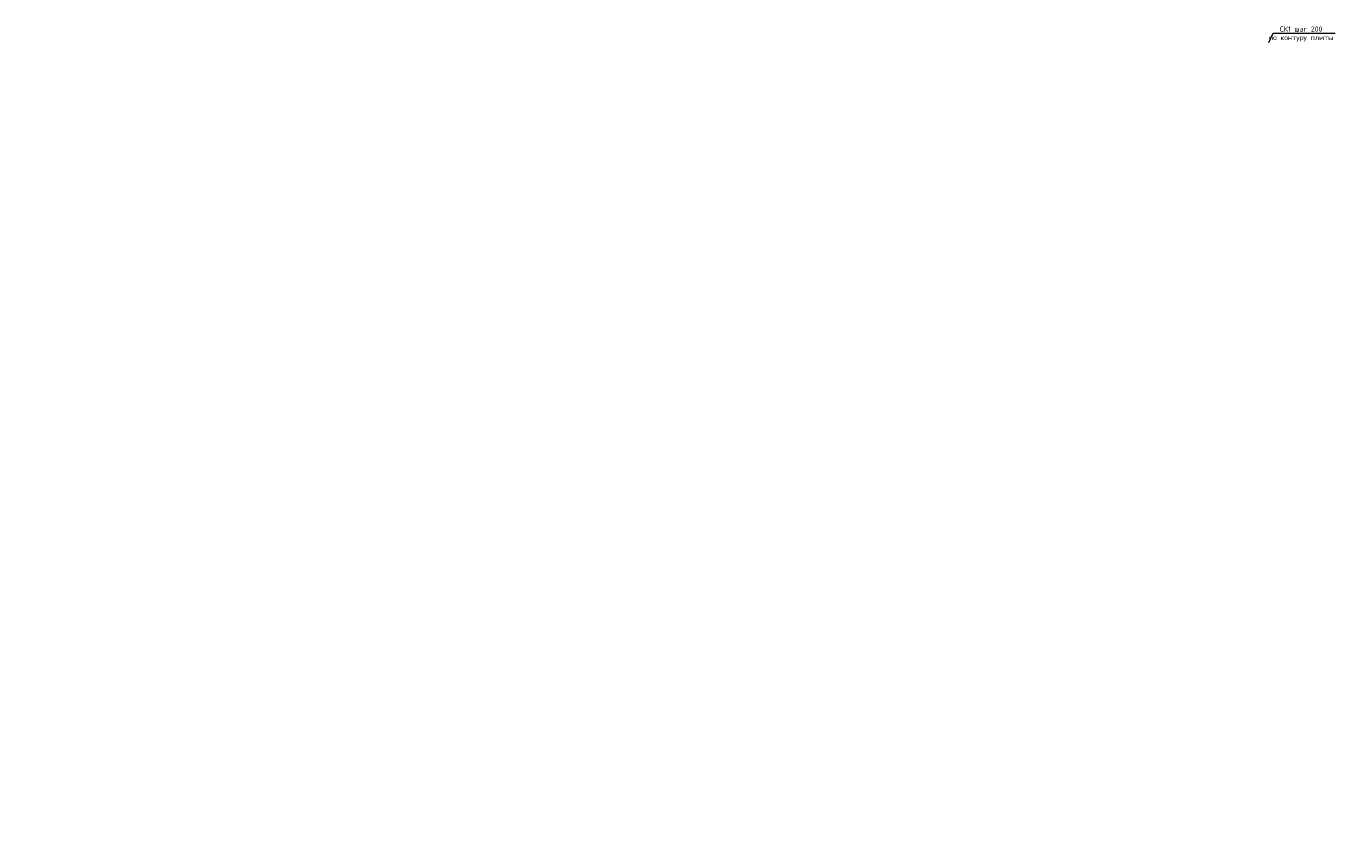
# Model space of a CAD drawing. Header units: millimetres. Extents: x 369815 to 1481759, y -423071 to -27917.
# Tile 205 of 256: x 858960 to 923407, y -133994 to -95070. Entities that reach past the tile are written whole.
import ezdxf
from ezdxf import colors
from ezdxf.entities.mleader import LeaderData, LeaderLine
from ezdxf.math import Vec2, Vec3

# ---------------------------------------------------------------- set-up
doc = ezdxf.new("R2010")
doc.units = ezdxf.units.MM
doc.layers.add('подоснова', color=151, linetype='Continuous', lineweight=5)
doc.styles.add('GOST-2.304_Type-B', font='GOST_Common.ttf')

# ---------------------------------------------------------------- blocks, each defined once
blk = doc.blocks.new('_None')

msp = doc.modelspace()

# ---------------------------------------------------------------- texts
at = {"ltscale": 100, "char_height": 250, "width": 17398.124, "attachment_point": 1, "style": 'GOST-2.304_Type-B'}
for insert in [(701717.7, -130748.4, 3100), (746784.1, -130748.4, 3100)]:
    msp.add_mtext('\\pi-750,l750,t750,5000;1.^IОбщие примечания см. лист 1\\P2.^IШпильки поз.3 устанавливать с шагом 400 по вертикали и с шагом  400 по горизонтали .\\P3.^IАрмирование пилонов  выполнять отдельными стержнями. Арматуру вязать вязальной проволокой в каждом пересечении.\\P{\\C7;4.^IДиаметр оправки стержня при d<20мм - 5d, при d≥20мм - 8d}', dxfattribs=dict(at, insert=insert))

# ---------------------------------------------------------------- leaders
at = {"layer": 'подоснова', "color": 2, "ltscale": 0.3}
ml = msp.add_multileader_mtext('Standard', dxfattribs=at)
ml.set_content('СК1 шаг 200 \\Pпо контуру плиты', color=2, style='GOST-2.304_Type-B')
ml.set_leader_properties(color=256, linetype='ByLayer', lineweight=15)
ml.set_arrow_properties(name='NONE')
ml.build(insert=Vec2(0, 0))
ml.multileader.update_dxf_attribs({"text_left_attachment_type": 6, "text_right_attachment_type": 6, "dogleg_length": 0.1, "arrow_head_size": 18})
ctx = ml.context
ctx.base_point, ctx.char_height, ctx.arrow_head_size, ctx.landing_gap_size, ctx.plane_origin = Vec3(919867.1, -95399.5), 250, 18, 20, Vec3(911032.1, -93589.1)
ctx.left_attachment, ctx.right_attachment, ctx.text_align_type = 6, 6, 1
notes = []
notes.append((ctx, [(0, (1, 1, 0), (919867, -95399.5), (1, 0), 0.1, [(0, [(919650.5, -95866.5)], 0, [])])]))
ctx.mtext.insert, ctx.mtext.alignment, ctx.mtext.flow_direction = Vec3(921235.2, -95074.5), 2, 5
for ctx, leaders in notes:
    for number, flags, end, landing, length, lines in leaders:
        leader = LeaderData()
        leader.index, (leader.has_last_leader_line, leader.has_dogleg_vector, leader.attachment_direction) = number, flags
        leader.last_leader_point, leader.dogleg_vector, leader.dogleg_length = Vec3(end), Vec3(landing), length
        for number, points, colour, breaks in lines:
            line = LeaderLine()
            line.index, line.vertices, line.color, line.breaks = number, Vec3.list(points), colors.encode_raw_color(colour), breaks
            leader.lines.append(line)
        ctx.leaders.append(leader)

doc.saveas('drawing.dxf')
